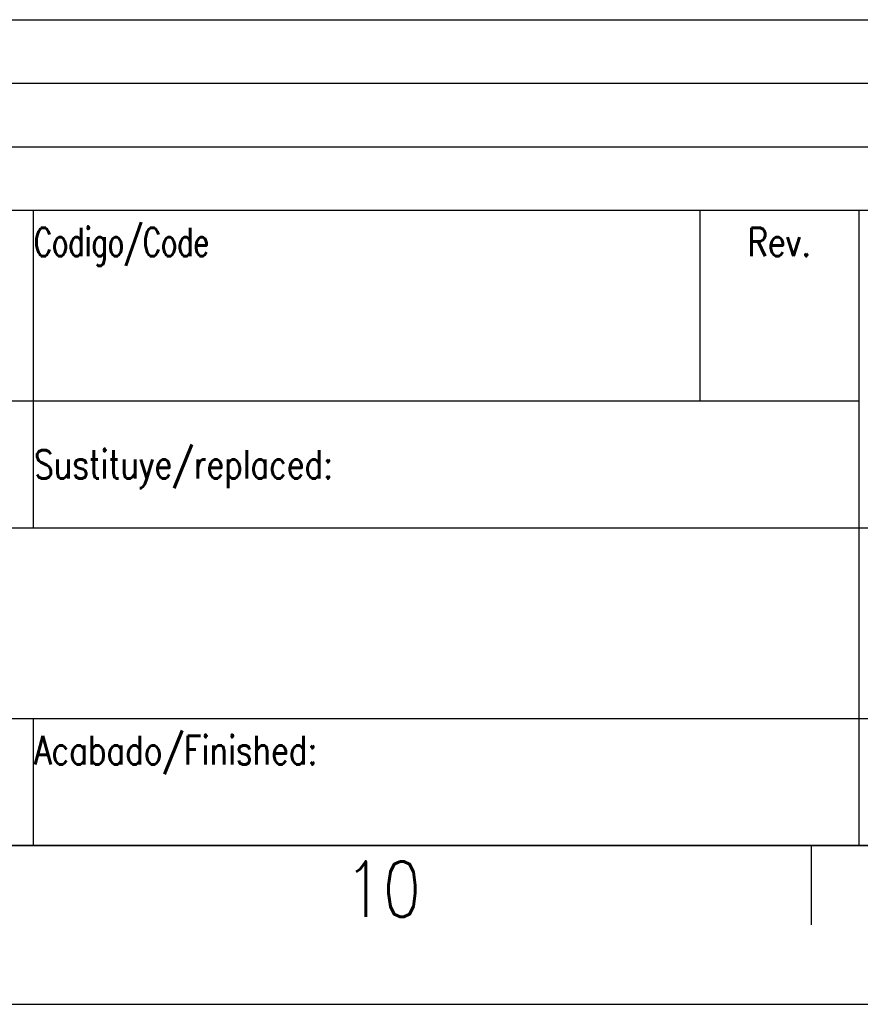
# Model space of a CAD drawing. Extents: x 0 to 594, y 0 to 420.
# Tile 9 of 17: x 483 to 536, y 0 to 62. Entities that reach past the tile are written whole.
import ezdxf

# ---------------------------------------------------------------- set-up
doc = ezdxf.new("R2010")
doc.units = 0
doc.header["$LTSCALE"] = 32.67
doc.layers.get('0').update_dxf_attribs({"linetype": 'CONTINUOUS'})
doc.styles.get("Standard").update_dxf_attribs({"font": 'SIMPLEX.SHX', "width": 0.8})
doc.styles.add('TEXTSTYLE_2', font='SIMPLEX.SHX', dxfattribs={"width": 0.7})

msp = doc.modelspace()

# ---------------------------------------------------------------- linework, layer by layer
at = {"color": 7}
for p, q in [((409, 62), (584, 62)), ((409, 58), (584, 58)), ((409, 54), (584, 54)), ((409, 50), (584, 50)), ((409, 50), (584, 50)), ((484, 50), (484, 30)), ((526, 50), (526, 38)), ((536, 50), (536, 10)), ((462, 38), (536, 38)), ((431, 30), (584, 30)), ((409, 18), (584, 18)), ((484, 18), (484, 10)), ((584, 10), (25, 10)), ((409, 10), (584, 10)), ((533, 10), (533, 5)), ((0, 0), (594, 0))]:
    msp.add_line(p, q, dxfattribs=at)

# ---------------------------------------------------------------- texts
at = {"color": 7, "insert": (484.062, 48.9), "char_height": 1.8, "width": 13.86, "attachment_point": 1, "style": 'TEXTSTYLE_2'}
msp.add_mtext('Codigo/Code', dxfattribs=at)
at = {"color": 7, "char_height": 1.8}
for s, insert, width, attachment_point in [('Rev.', (531, 48.9), 5.76, 2), ('Sustituye/replaced:', (484.062, 34.9), 27.36, 1), ('Acabado/Finished:', (484.062, 16.9), 24.48, 1)]:
    msp.add_mtext(s, dxfattribs=dict(at, insert=insert, width=width, attachment_point=attachment_point))
at = {"color": 8, "insert": (503.632, 9), "char_height": 3.5, "width": 5.6, "attachment_point": 1}
msp.add_mtext('10', dxfattribs=at)

doc.saveas('drawing.dxf')
